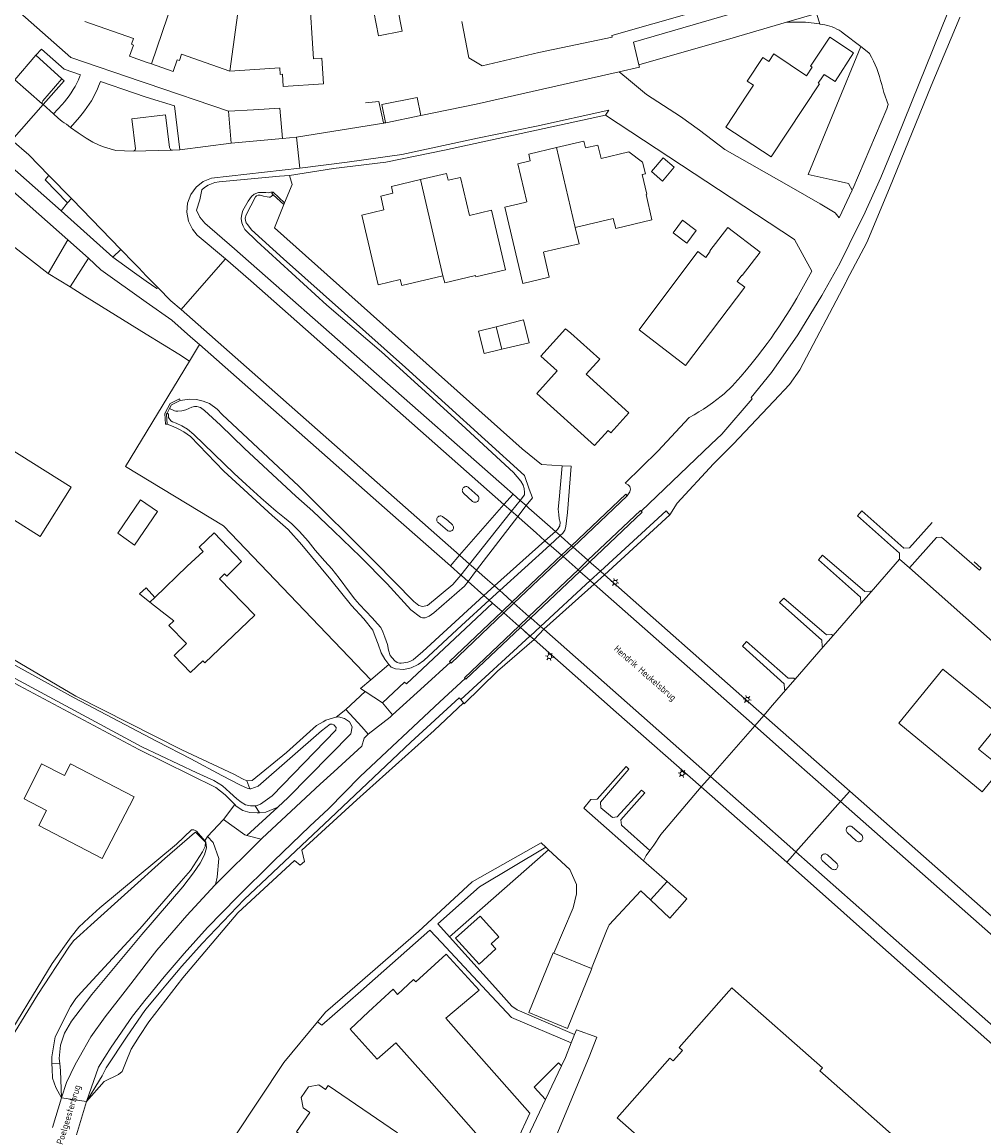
# Model space of a CAD drawing. Header units: metres. Extents: x 89888 to 94270, y 464165 to 468904.
# Tile 181 of 256: x 93482 to 93624, y 466230 to 466393. Entities that reach past the tile are written whole.
import ezdxf
from ezdxf.enums import TextEntityAlignment as Align

# ---------------------------------------------------------------- set-up
doc = ezdxf.new("R2010")
doc.units = ezdxf.units.M
doc.layers.get('0').update_dxf_attribs({"linetype": 'CONTINUOUS'})
for name, color, linetype, lineweight in [('B_BEBOUWINGSGRENS_0', 251, 'CONTINUOUS', 13), ('B_LUIFEL_1', 251, 'CONTINUOUS', 13), ('B_TUSSENMUUR_0', 251, 'CONTINUOUS', 13), ('G_GRENS_ALGEMEEN_0', 251, 'CONTINUOUS', 13), ('K_KUNSTWERKGRENS_1', 251, 'CONTINUOUS', 13), ('K_STEIGER_1', 251, 'CONTINUOUS', 13), ('Q_LICHTMAST_1', 251, 'CONTINUOUS', 13), ('T_CULTUURGRENS_0', 251, 'CONTINUOUS', 13), ('T_HEK_0', 251, 'CONTINUOUS', 13), ('T_HEK_LIJN_0', 251, 'CONTINUOUS', 13), ('T_WALBESCHERMING_0', 251, 'CONTINUOUS', 13), ('V_WEGGRENS_0', 251, 'CONTINUOUS', 13), ('V_WEGGRENS_1', 251, 'CONTINUOUS', 13), ('W_WALBESCHERMING_LIJN_0', 251, 'CONTINUOUS', 13), ('W_WATERGRENS_0', 251, 'CONTINUOUS', 13), ('Z_KUNSTWERKNAAM_1', 251, 'CONTINUOUS', 13)]:
    doc.layers.add(name, color=color, linetype=linetype, lineweight=lineweight)
doc.styles.get("Standard").update_dxf_attribs({"font": 'isocp.shx'})

# ---------------------------------------------------------------- blocks, each defined once
blk = doc.blocks.new('OGT_BLOK3_ACAD_1_FMEBLOCK9')
at = {"layer": 'K_STEIGER_1'}
blk.add_line((5.72, -3.37), (4.7, -2.42), dxfattribs=at)
blk.add_lwpolyline([(-1.52, 3.37), (-1.52, 3.37), (-4.87, -0.36), (-5.72, -0.39)], dxfattribs=at)
blk = doc.blocks.new('Q_LICHTMAST')
for points in [[(-0.26, 0.15), (-0.52, 0.3)], [(0, 0.3), (0, 0.6)], [(0.26, 0.15), (0.52, 0.3)], [(-0.26, -0.15), (-0.52, -0.3)], [(0, -0.3), (0, -0.6)], [(0.26, -0.15), (0.52, -0.3)]]:
    blk.add_lwpolyline(points)
blk.add_circle((0, 0), 0.3)

msp = doc.modelspace()

# ---------------------------------------------------------------- linework, layer by layer
at = {"layer": 'B_BEBOUWINGSGRENS_0'}
for p, q in [((93540.66, 466379.66), (93535.46, 466378.59)), ((93535.46, 466378.59), (93535.45, 466378.64)), ((93551.83, 466348.39), (93552.64, 466345.05)), ((93552.64, 466345.05), (93556.71, 466346.02)), ((93500.53, 466307.59), (93501.25, 466308.28)), ((93560.36, 466255.63), (93565.93, 466253.37))]:
    msp.add_line(p, q, dxfattribs=at)
for points in [[(93537.2, 466413.02), (93555.97, 466416.66), (93559.9, 466415.77), (93560.01, 466415.23), (93560.34, 466413.46), (93560.59, 466413.5), (93560.71, 466412.86), (93571.58, 466414.93), (93573.22, 466406.27), (93562.62, 466404.3), (93562.68, 466404.01), (93540.79, 466399.76), (93541.43, 466396.51), (93537.2, 466395.68), (93537.9, 466392.13), (93534.41, 466391.45), (93531.27, 466407.51), (93536.87, 466412.71)], [(93512.39, 466386.25), (93519.76, 466386.73), (93519.82, 466385.76), (93520.16, 466385.78), (93520.27, 466383.98), (93526.22, 466384.37), (93525.98, 466388.14), (93524.77, 466388.07), (93524.12, 466398.1), (93520.66, 466397.88), (93513.89, 466397.44)], [(93490.89, 466393.59), (93498.09, 466391.09), (93497.78, 466390.21), (93498.1, 466390.1), (93497.53, 466388.44), (93500, 466387.58), (93500.76, 466387.32)], [(93601.22, 466391.26), (93598.37, 466386.99), (93598.64, 466386.81), (93597.81, 466385.56), (93592.96, 466388.78), (93592.21, 466387.67), (93591.31, 466388.25), (93589.02, 466384.73), (93589.92, 466384.14), (93589.04, 466382.8), (93585.82, 466377.92), (93592.54, 466373.52), (93599.71, 466384.37), (93599.53, 466384.44), (93600.18, 466385.41), (93600.4, 466385.75), (93602.02, 466384.68), (93604.77, 466388.94), (93601.22, 466391.26)], [(93500.76, 466387.32), (93503.98, 466386.2), (93504.58, 466387.92), (93504.89, 466387.81), (93505.21, 466388.74), (93512.39, 466386.25)], [(93535.45, 466378.64), (93534.9, 466381.28), (93540.1, 466382.35), (93540.66, 466379.66)], [(93563.52, 466363.1), (93569.17, 466364.43), (93569.52, 466362.94), (93574.9, 466364.23), (93574.06, 466367.97), (93574.13, 466368.02), (93573.45, 466370.91), (93573.92, 466371.04), (93573.51, 466372.74), (93571.49, 466374.26), (93567.35, 466373.29), (93566.87, 466375.29), (93565.04, 466374.87), (93564.81, 466375.88), (93560.74, 466374.92)], [(93560.74, 466374.92), (93556.64, 466373.96), (93556.87, 466372.95), (93555.05, 466372.52), (93556.37, 466366.88), (93556.06, 466366.8), (93553.1, 466366.08), (93555.77, 466354.8)], [(93548.77, 466355.96), (93548.82, 466355.76), (93553.22, 466356.79), (93551.15, 466365.63), (93547.85, 466364.88), (93546.52, 466370.49), (93544.71, 466370.07), (93544.46, 466371.09), (93540.6, 466370.18)], [(93540.6, 466370.18), (93536.3, 466369.17), (93536.52, 466368.17), (93534.73, 466367.72), (93535.18, 466365.71), (93531.9, 466364.92), (93534.33, 466354.59), (93537.61, 466355.37), (93537.83, 466354.5), (93543.94, 466355.93)], [(93555.77, 466354.8), (93559.68, 466355.74), (93558.81, 466359.44), (93558.91, 466359.47), (93564.09, 466360.67), (93563.52, 466363.1)], [(93572.98, 466347.92), (93579.87, 466342.66), (93588.67, 466354.23), (93587.52, 466355.09), (93588.22, 466356.01), (93588.28, 466355.96), (93590.93, 466359.43), (93586.12, 466363.1), (93583.47, 466359.61), (93583.54, 466359.57), (93582.85, 466358.65)], [(93582.85, 466358.65), (93581.71, 466359.5), (93572.98, 466347.92)], [(93543.94, 466355.93), (93544.21, 466354.88), (93548.77, 466355.96)], [(93556.71, 466346.02), (93555.89, 466349.41), (93551.83, 466348.39)], [(93557.82, 466338.49), (93566.38, 466330.8), (93568.39, 466333.02), (93568.78, 466332.68), (93571.45, 466335.64), (93565.14, 466341.34), (93567.15, 466343.56), (93562.87, 466347.41), (93562.07, 466348.09), (93558.43, 466344.02), (93560.84, 466341.83), (93557.82, 466338.49)], [(93488.85, 466324.64), (93477.27, 466331.87), (93475.56, 466329.13), (93471.38, 466331.74), (93467.51, 466325.54), (93471.8, 466322.86)], [(93471.8, 466322.86), (93472.82, 466324.49), (93476.62, 466322.12), (93475.55, 466320.39), (93479.29, 466318.05), (93480.37, 466319.79), (93484.29, 466317.34), (93488.85, 466324.64)], [(93501.65, 466321.03), (93499.13, 466322.75), (93495.76, 466317.83), (93498.23, 466316.04), (93501.65, 466321.03)], [(93500.53, 466307.59), (93502.35, 466306.15), (93504.06, 466304.85), (93503.34, 466304.14), (93505.94, 466301.48), (93504.13, 466299.71), (93506.55, 466297.19), (93508.37, 466298.92), (93508.67, 466298.61), (93516.05, 466305.68), (93510.85, 466311.06), (93511.6, 466311.79), (93511.91, 466311.46), (93514.12, 466313.61), (93510.03, 466317.88), (93507.81, 466315.76), (93508.4, 466315.11), (93506.06, 466312.91), (93501.25, 466308.28)], [(93611.44, 466289.66), (93623.82, 466279.53), (93626.7, 466283.04), (93623.26, 466285.85), (93626.95, 466290.36), (93618, 466297.68), (93611.44, 466289.66)], [(93488.77, 466283.67), (93487.88, 466281.93), (93484.49, 466283.65), (93481.91, 466278.48), (93485.21, 466276.73), (93484.07, 466274.51)], [(93484.07, 466274.51), (93493.48, 466269.65), (93498.21, 466278.79), (93488.77, 466283.67)], [(93549.43, 466261.12), (93545.81, 466257.86), (93549.28, 466254.01)], [(93549.28, 466254.01), (93551.78, 466256.26), (93551.1, 466257.02), (93552.21, 466258.03), (93549.43, 466261.12)], [(93530.17, 466244.36), (93534.19, 466239.9), (93536.97, 466242.35), (93542.28, 466236.35), (93553.17, 466224.02), (93556.8, 466231.91), (93544.37, 466245.98), (93549.32, 466250.12), (93544.43, 466255.46), (93539.93, 466251.36), (93539.59, 466251.73), (93537.19, 466249.51), (93536.54, 466250.27), (93532.92, 466246.91), (93530.17, 466244.36)], [(93565.93, 466253.37), (93566.01, 466253.34), (93562.36, 466244.45), (93556.64, 466246.84), (93560.24, 466255.68), (93560.36, 466255.63)], [(93587.27, 466250), (93586.73, 466250.48), (93586.3, 466250), (93578.91, 466241.64), (93579.4, 466241.21), (93578.03, 466239.67), (93577.55, 466240.09), (93569.74, 466231.25), (93583.12, 466219.42), (93583.52, 466219.87), (93625.41, 466182.86), (93624.07, 466181.35), (93638.82, 466168.35)], [(93638.82, 466168.35), (93641.83, 466170.96), (93644.53, 466173.67), (93646.85, 466176.61), (93648.75, 466179.95), (93650.23, 466183.43), (93651.3, 466187.17), (93651.78, 466190.99), (93651.82, 466194.91), (93643, 466202.7), (93641.66, 466201.19), (93599.77, 466238.2), (93600.15, 466238.62), (93587.27, 466250)], [(93526.41, 466219.93), (93529.39, 466224.28), (93532.48, 466222.16), (93537.19, 466229.03), (93526.95, 466236.04), (93526.53, 466235.42), (93525.54, 466236.1), (93524.01, 466235.81), (93522.94, 466234.24), (93523.23, 466232.71), (93524.21, 466232.03), (93522.25, 466229.16), (93524.93, 466227.33), (93521.96, 466222.98)]]:
    msp.add_lwpolyline(points, dxfattribs=at)
at = {"layer": 'B_LUIFEL_1'}
msp.add_line((93551.83, 466348.39), (93549.21, 466347.75), dxfattribs=at)
for points in [[(93576.54, 466373.4), (93574.82, 466371.35), (93576.47, 466369.96), (93578.2, 466372), (93576.54, 466373.4)], [(93579.43, 466364.16), (93578.04, 466362.3), (93580.06, 466360.78), (93581.46, 466362.64), (93579.43, 466364.16)], [(93549.21, 466347.75), (93550.02, 466344.41), (93552.64, 466345.05)]]:
    msp.add_lwpolyline(points, dxfattribs=at)
at = {"layer": 'B_TUSSENMUUR_0'}
for p, q in [((93512.39, 466386.25), (93513.89, 466397.44)), ((93563.52, 466363.1), (93560.74, 466374.92)), ((93540.6, 466370.18), (93543.94, 466355.93))]:
    msp.add_line(p, q, dxfattribs=at)
msp.add_lwpolyline([(93505.23, 466400.39), (93503.93, 466396.6), (93500.76, 466387.32)], dxfattribs=at)
at = {"layer": 'G_GRENS_ALGEMEEN_0'}
for p, q in [((93518.77, 466368.29), (93520.48, 466366.73)), ((93561.29, 466317.45), (93559.77, 466316.06)), ((93559.77, 466316.06), (93552.35, 466309.3)), ((93561.48, 466314.55), (93562.97, 466315.96)), ((93562.97, 466315.96), (93563.21, 466315.75)), ((93554.21, 466307.66), (93561.48, 466314.55)), ((93565.42, 466313.8), (93565.48, 466313.74)), ((93565.48, 466313.74), (93565.68, 466313.57)), ((93552.35, 466309.3), (93550.8, 466307.89)), ((93552.7, 466306.22), (93554.21, 466307.66)), ((93552.7, 466306.22), (93552.95, 466306)), ((93555.17, 466304.04), (93555.27, 466303.95)), ((93555.27, 466303.95), (93555.41, 466303.83)), ((93507.42, 466273.66), (93508.66, 466272.23))]:
    msp.add_line(p, q, dxfattribs=at)
for points in [[(93599.76, 466393.23), (93597.64, 466393.47), (93594.81, 466393.47)], [(93518.77, 466368.29), (93518.6, 466368.11), (93518.78, 466367.94)], [(93503.09, 466333.96), (93502.84, 466333.94), (93502.75, 466335.52), (93503.54, 466337.03), (93504.91, 466337.7), (93505.02, 466337.47)], [(93503.43, 466336.28), (93503.72, 466336.84), (93505.02, 466337.47)], [(93503.09, 466333.96), (93503, 466335.46), (93503.07, 466335.6)], [(93562.91, 466327.72), (93562.4, 466320.87), (93562.26, 466319.65), (93562.12, 466318.81), (93561.98, 466318.24), (93561.68, 466317.8), (93561.29, 466317.45)], [(93562.97, 466315.96), (93571.01, 466323.58), (93571.2, 466323.36)], [(93456.5, 466311.69), (93456.62, 466311.52), (93459.16, 466310.22), (93475.68, 466301.83), (93489.56, 466293.7), (93505.25, 466285.72), (93512.98, 466282.12), (93514.24, 466281.44), (93514.9, 466281.13)], [(93513.1, 466277.65), (93512.63, 466278.13), (93511.68, 466279.06), (93510.29, 466280.17), (93498.88, 466285.79), (93481.14, 466295.24), (93465.99, 466303.56), (93452.79, 466310.06)], [(93501.25, 466308.28), (93500, 466309.7), (93498.99, 466308.81), (93500.53, 466307.59)], [(93550.8, 466307.89), (93546.7, 466304.16), (93541.09, 466298.96), (93540.26, 466298.35), (93539.22, 466297.85), (93538.15, 466297.61), (93536.89, 466297.71), (93536.29, 466297.99), (93535.93, 466298.35)], [(93533.26, 466296.09), (93531.74, 466294.82), (93532.41, 466294.37)], [(93514.9, 466281.13), (93515.66, 466281.2), (93520.76, 466285.31), (93525.21, 466289.33), (93526.17, 466289.88), (93526.58, 466290.11), (93527.7, 466290.49), (93528.14, 466290.56)], [(93504.47, 466271.75), (93506.67, 466273.87), (93507.05, 466273.86), (93507.42, 466273.66)], [(93476.51, 466239.15), (93477.22, 466239.7), (93477.97, 466240.87), (93486.04, 466254.1), (93488.89, 466258.04), (93489.98, 466259.48), (93491.46, 466260.83), (93493.11, 466262.33), (93504.47, 466271.75)], [(93562.94, 466242.33), (93554.09, 466246.1), (93550.45, 466250), (93543.7, 466257.21), (93542.01, 466259.01), (93531.75, 466250), (93526, 466244.95), (93525.35, 466245.43)], [(93563.44, 466243.58), (93554.92, 466247.23), (93554.16, 466247.79), (93552.17, 466250), (93544.9, 466258.03)]]:
    msp.add_lwpolyline(points, dxfattribs=at)
at = {"layer": 'K_KUNSTWERKGRENS_1'}
for p, q in [((93552.97, 466322.06), (93554.32, 466323.61)), ((93555.38, 466322.67), (93554.32, 466323.61)), ((93546.4, 466314.55), (93552.97, 466322.06)), ((93556.27, 466321.89), (93555.38, 466322.67)), ((93556.68, 466321.53), (93556.27, 466321.89)), ((93560.59, 466318.07), (93556.68, 466321.53)), ((93561.29, 466317.45), (93560.59, 466318.07)), ((93563.21, 466315.75), (93562.97, 466315.96)), ((93565.35, 466313.86), (93563.21, 466315.75)), ((93545.03, 466312.99), (93546.4, 466314.55)), ((93565.42, 466313.8), (93565.35, 466313.86)), ((93565.48, 466313.74), (93565.42, 466313.8)), ((93565.68, 466313.57), (93565.48, 466313.74)), ((93565.96, 466313.32), (93565.68, 466313.57)), ((93545.03, 466312.99), (93546.59, 466311.61)), ((93567.26, 466312.17), (93565.96, 466313.32)), ((93567.86, 466311.64), (93567.26, 466312.17)), ((93546.59, 466311.61), (93546.67, 466311.54)), ((93546.67, 466311.54), (93547.66, 466310.67)), ((93547.66, 466310.67), (93550.01, 466308.59)), ((93550.01, 466308.59), (93550.8, 466307.89)), ((93550.8, 466307.89), (93551.29, 466307.46)), ((93552.7, 466306.22), (93551.29, 466307.46)), ((93552.7, 466306.22), (93552.95, 466306)), ((93552.95, 466306), (93555.17, 466304.04)), ((93555.17, 466304.04), (93555.27, 466303.95)), ((93555.27, 466303.95), (93555.41, 466303.83)), ((93555.41, 466303.83), (93555.87, 466303.43)), ((93555.87, 466303.43), (93556.83, 466302.58)), ((93556.83, 466302.58), (93557.43, 466302.05)), ((93604.21, 466279.63), (93591.46, 466290.79)), ((93582.18, 466280.24), (93594.88, 466269.08)), ((93604.21, 466279.63), (93602.84, 466278.08)), ((93596.23, 466270.61), (93602.84, 466278.08)), ((93487.44, 466234.17), (93486.11, 466229.8)), ((93487.44, 466234.17), (93491.14, 466233.66)), ((93489.68, 466228.71), (93491.14, 466233.66))]:
    msp.add_line(p, q, dxfattribs=at)
for points in [[(93562.97, 466315.96), (93561.44, 466317.32), (93561.29, 466317.45)], [(93591.46, 466290.79), (93590.33, 466291.78), (93567.86, 466311.64)], [(93557.43, 466302.05), (93569.6, 466291.32), (93582.18, 466280.24)], [(93594.88, 466269.08), (93595.7, 466270.02), (93596.23, 466270.61)]]:
    msp.add_lwpolyline(points, dxfattribs=at)
at = {"layer": 'K_STEIGER_1'}
for points in [[(93612.2, 466315.61), (93612.2, 466315.61), (93605.98, 466321.12), (93605.32, 466320.38), (93611.55, 466314.85), (93611.55, 466313.96)], [(93613.02, 466312.67), (93617.02, 466317.15), (93617.8, 466317.22), (93623.39, 466312.34), (93623.64, 466312.63)], [(93607.36, 466309.14), (93607.25, 466309.21), (93606.44, 466309.16), (93600.16, 466314.55), (93599.55, 466313.87), (93605.77, 466308.35), (93605.82, 466307.54), (93605.9, 466307.46)], [(93601.74, 466302.66), (93601.5, 466302.8), (93600.76, 466302.75), (93594.42, 466308.21), (93593.81, 466307.53), (93600.06, 466301.95), (93600.12, 466301.08), (93600.26, 466300.96)], [(93596.12, 466296.18), (93595.92, 466296.34), (93595.09, 466296.33), (93588.92, 466301.75), (93588.33, 466301.06), (93594.48, 466295.48), (93594.51, 466294.7), (93594.69, 466294.54)], [(93574.57, 466270.81), (93570.38, 466274.56), (93570.28, 466275.34), (93573.85, 466279.37), (93573.35, 466279.77), (93569.73, 466275.79), (93569.03, 466275.72), (93567.32, 466277.16), (93567.28, 466277.98), (93571.45, 466282.87), (93571.06, 466283.27), (93566.78, 466278.44), (93565.82, 466278.35), (93564.79, 466277.08)]]:
    msp.add_lwpolyline(points, dxfattribs=at)
at = {"layer": 'T_CULTUURGRENS_0'}
for p, q in [((93487.5, 466385.09), (93483.65, 466388.58)), ((93486.23, 466379.92), (93484.72, 466381.27)), ((93507.89, 466345.73), (93506.4, 466343.28)), ((93554.1, 466321.06), (93555.38, 466322.67)), ((93555.38, 466322.67), (93555.38, 466322.67)), ((93547.88, 466313.24), (93554.1, 466321.06)), ((93545.03, 466312.99), (93546.59, 466311.61)), ((93546.59, 466311.61), (93547.88, 466313.24)), ((93546.59, 466311.61), (93546.59, 466311.61)), ((93514.9, 466281.13), (93515.31, 466279.96)), ((93516.12, 466277.46), (93516.78, 466276.41)), ((93544.9, 466258.03), (93559.59, 466270.92)), ((93487.2, 466239.28), (93486.02, 466239.25))]:
    msp.add_line(p, q, dxfattribs=at)
for points in [[(93483.65, 466388.58), (93484.45, 466389.51), (93487.82, 466386.55), (93490.27, 466385.7), (93490.16, 466385.47), (93489.95, 466384.96), (93489.71, 466384.46), (93489.45, 466383.97), (93489.18, 466383.49), (93488.88, 466383.03), (93488.57, 466382.57), (93488.23, 466382.13), (93487.88, 466381.71), (93487.51, 466381.29), (93486.23, 466379.92)], [(93484.72, 466381.27), (93487.82, 466384.78), (93487.5, 466385.09)], [(93526.74, 466351.59), (93516.37, 466361.04), (93514.57, 466362.79), (93514.34, 466363.27), (93514.14, 466363.76), (93514.04, 466364.39), (93514.14, 466365.05), (93514.3, 466365.59), (93515.08, 466366.98), (93515.58, 466367.69), (93515.95, 466368.02), (93516.62, 466368.24), (93517.1, 466368.25), (93517.68, 466368.24), (93518.16, 466368.23), (93518.45, 466368.29), (93518.77, 466368.29)], [(93555.38, 466322.67), (93556.01, 466323.48), (93556.04, 466323.83), (93555.96, 466324.42), (93555.8, 466324.94), (93555.46, 466325.51), (93554.38, 466326.81), (93546.75, 466333.86), (93534.81, 466344.66), (93526.74, 466351.59)], [(93505.02, 466337.47), (93506.38, 466337.64), (93507.43, 466337.6), (93508.41, 466337.38), (93509.35, 466337), (93510.48, 466336.2), (93511.22, 466335.41), (93522.6, 466324.76), (93533.9, 466313.5), (93539.64, 466307.71), (93540.38, 466307.08), (93540.9, 466306.96), (93541.65, 466307.08), (93545.38, 466310.19), (93546.59, 466311.61)], [(93535.93, 466298.35), (93535.32, 466299.16), (93534.8, 466300.1), (93534.32, 466301.4), (93533.92, 466302.53), (93533.54, 466303.45), (93532.21, 466305.14), (93530.37, 466307.08), (93527.32, 466310.88), (93523.02, 466316.08), (93521.03, 466318.36), (93518.62, 466320.41), (93511.5, 466326.99), (93506.52, 466332.11), (93505.56, 466332.81), (93504.73, 466333.28), (93503.99, 466333.6), (93503.09, 466333.96)]]:
    msp.add_lwpolyline(points, dxfattribs=at)
at = {"layer": 'T_HEK_0'}
for points in [[(93570.06, 466386.13), (93573.06, 466386.81), (93572.95, 466387.15)], [(93540.66, 466379.66), (93548.88, 466381.35), (93570.06, 466386.13)]]:
    msp.add_lwpolyline(points, dxfattribs=at)
at = {"layer": 'T_HEK_LIJN_0'}
for p, q in [((93480.1, 466360.44), (93485.45, 466356.28)), ((93485.45, 466356.28), (93488.7, 466354.27)), ((93509.04, 466272.89), (93511.44, 466275.43))]:
    msp.add_line(p, q, dxfattribs=at)
for points in [[(93605.81, 466389.86), (93598.01, 466370.95), (93602.46, 466369.95), (93604.01, 466369.6), (93604.55, 466368.61)], [(93532.47, 466381.53), (93534.43, 466381.73), (93535.12, 466378.58), (93535.45, 466378.64)], [(93488.7, 466354.27), (93490.91, 466352.9), (93500, 466347.28), (93504.82, 466344.3)]]:
    msp.add_lwpolyline(points, dxfattribs=at)
at = {"layer": 'T_WALBESCHERMING_0'}
for p, q in [((93521.58, 466369.45), (93520.48, 466366.73)), ((93520.38, 466366.48), (93518.98, 466363.04)), ((93520.48, 466366.73), (93520.38, 466366.48)), ((93561.59, 466327.8), (93562.91, 466327.72))]:
    msp.add_line(p, q, dxfattribs=at)
msp.add_lwpolyline([(93518.98, 466363.04), (93555.69, 466330.3), (93558.51, 466328), (93561.59, 466327.8)], dxfattribs=at)
at = {"layer": 'V_WEGGRENS_0'}
for p, q in [((93451.93, 466393.4), (93488.35, 466361.27)), ((93480.53, 466384.96), (93483.65, 466388.58)), ((93480.53, 466384.96), (93484.58, 466381.39)), ((93484.72, 466381.27), (93480.08, 466376.02)), ((93484.72, 466381.27), (93484.58, 466381.39)), ((93504.16, 466381.11), (93504.94, 466374.6)), ((93512.18, 466380.32), (93512.57, 466375.55)), ((93535.46, 466378.59), (93522.23, 466376.45)), ((93522.23, 466376.45), (93520.18, 466376.27)), ((93522.74, 466371.87), (93522.23, 466376.45)), ((93503.74, 466374.54), (93498.06, 466374.36)), ((93504.94, 466374.6), (93512.57, 466375.55)), ((93485.56, 466370.78), (93488.9, 466367.35)), ((93521.2, 466370.78), (93521.58, 466369.45)), ((93604.55, 466368.61), (93602.62, 466364.51)), ((93488.33, 466366.71), (93487.41, 466365.55)), ((93488.9, 466367.35), (93488.33, 466366.71)), ((93489.01, 466367.25), (93488.9, 466367.35)), ((93496.22, 466359.83), (93489.01, 466367.25)), ((93487.41, 466365.55), (93495.02, 466358.67)), ((93605.5, 466363.38), (93602.7, 466357.75)), ((93488.35, 466361.27), (93485.45, 466356.28)), ((93491.42, 466358.54), (93488.35, 466361.27)), ((93495.02, 466358.67), (93496.22, 466359.83)), ((93496.22, 466359.83), (93498.15, 466357.84)), ((93488.7, 466354.27), (93491.42, 466358.54)), ((93546.4, 466314.55), (93505.16, 466350.93)), ((93496.92, 466327.67), (93506.4, 466343.28)), ((93506.4, 466343.28), (93504.82, 466344.3)), ((93580.42, 466334.94), (93575.77, 466329.98)), ((93583.68, 466330.98), (93573.32, 466321.06)), ((93571.2, 466323.36), (93563.21, 466315.75)), ((93571.62, 466323.94), (93571.2, 466323.36)), ((93565.42, 466313.8), (93573.2, 466321.19)), ((93573.2, 466321.19), (93573.32, 466321.06)), ((93563.21, 466315.75), (93561.72, 466314.34)), ((93563.21, 466315.75), (93563.21, 466315.75)), ((93561.72, 466314.34), (93554.46, 466307.44)), ((93563.94, 466312.38), (93565.42, 466313.8)), ((93565.68, 466313.57), (93564.2, 466312.16)), ((93565.42, 466313.8), (93565.42, 466313.8)), ((93565.68, 466313.57), (93565.68, 466313.57)), ((93565.96, 466313.32), (93565.68, 466313.57)), ((93556.68, 466305.48), (93563.94, 466312.38)), ((93564.2, 466312.16), (93556.93, 466305.27)), ((93565.75, 466310.78), (93567.26, 466312.17)), ((93567.26, 466312.17), (93565.96, 466313.32)), ((93558.37, 466304), (93565.75, 466310.78)), ((93554.46, 466307.44), (93552.95, 466306)), ((93552.95, 466306), (93552.95, 466306)), ((93555.17, 466304.04), (93556.68, 466305.48)), ((93555.17, 466304.04), (93555.17, 466304.04)), ((93556.93, 466305.27), (93555.41, 466303.83)), ((93555.41, 466303.83), (93555.87, 466303.43)), ((93555.41, 466303.83), (93555.41, 466303.83)), ((93556.83, 466302.58), (93558.37, 466304)), ((93555.87, 466303.43), (93556.82, 466302.58)), ((93556.82, 466302.58), (93556.83, 466302.58)), ((93535.93, 466298.35), (93533.26, 466296.09)), ((93541.15, 466295.16), (93545.03, 466298.69)), ((93547.23, 466296.31), (93543.49, 466292.82)), ((93532.41, 466294.37), (93529.56, 466291.7)), ((93534.98, 466292.68), (93532.41, 466294.37)), ((93536.46, 466290.89), (93541.15, 466295.16)), ((93534.98, 466292.68), (93536.46, 466290.89)), ((93529.56, 466291.7), (93528.14, 466290.56)), ((93513.1, 466277.65), (93511.44, 466275.43)), ((93519.48, 466277.25), (93514.91, 466273.04)), ((93509.04, 466272.89), (93508.66, 466272.23)), ((93514.91, 466273.04), (93517.03, 466272.52)), ((93510.25, 466265.78), (93517.03, 466272.52)), ((93563.44, 466243.58), (93562.94, 466242.33)), ((93487.2, 466239.28), (93487.31, 466238.17)), ((93559.15, 466233.95), (93561.49, 466238.91)), ((93487.31, 466238.17), (93487.44, 466234.17))]:
    msp.add_line(p, q, dxfattribs=at)
for points in [[(93512.18, 466380.32), (93500, 466384.44), (93499.25, 466384.7), (93488.82, 466388.23), (93467.76, 466406.79), (93442.66, 466428.89)], [(93613.79, 466399.14), (93613.52, 466399.2), (93605.51, 466400.88), (93605.63, 466400.31), (93572.17, 466390.54), (93572.95, 466387.15)], [(93487.41, 466365.55), (93453.57, 466395.39), (93455.51, 466397.69)], [(93619.96, 466397.91), (93618.71, 466394.93), (93611.15, 466376.21), (93608.78, 466370.47), (93606.22, 466364.82), (93605.5, 466363.38)], [(93594.81, 466393.47), (93599.28, 466394.77), (93599.76, 466393.23)], [(93572.95, 466387.15), (93586.93, 466391.16), (93594.81, 466393.47)], [(93599.76, 466393.23), (93599.77, 466393.19), (93600.15, 466393.15), (93600.51, 466393.09), (93600.88, 466393.01), (93601.24, 466392.9), (93601.59, 466392.78), (93601.94, 466392.63), (93602.27, 466392.47), (93602.6, 466392.28), (93602.92, 466392.08), (93603.22, 466391.86), (93605.81, 466389.86)], [(93605.81, 466389.86), (93607.02, 466388.92), (93607.14, 466388.83), (93607.42, 466388.28), (93607.69, 466387.73), (93607.94, 466387.16), (93608.18, 466386.6), (93608.39, 466386.02), (93608.59, 466385.44), (93608.77, 466384.85), (93608.94, 466384.26), (93609.09, 466383.66), (93609.22, 466383.06)], [(93602.62, 466364.51), (93602.02, 466365.23), (93599.79, 466366.59), (93595.19, 466369.24), (93585.68, 466374.61), (93581.93, 466377.47), (93579.12, 466379.5), (93574.11, 466382.78), (93571.11, 466385.23), (93570.06, 466386.13)], [(93484.58, 466381.39), (93484.59, 466381.66), (93484.65, 466381.83), (93487.5, 466385.09)], [(93488.78, 466377.9), (93490.09, 466379.44), (93490.48, 466379.89), (93490.85, 466380.36), (93491.21, 466380.85), (93491.55, 466381.34), (93491.86, 466381.85), (93492.16, 466382.37), (93492.44, 466382.91), (93492.7, 466383.45), (93492.94, 466384), (93493.22, 466384.7), (93498.11, 466383.03), (93500, 466382.4), (93504.16, 466381.11)], [(93609.22, 466383.06), (93609.88, 466381.28), (93609.68, 466380.64), (93604.64, 466368.8), (93604.55, 466368.61)], [(93520.18, 466376.27), (93519.78, 466380.76), (93515.87, 466380.5), (93512.18, 466380.32)], [(93488.78, 466377.9), (93488.16, 466378.38), (93487.84, 466378.58), (93487.53, 466378.79), (93487.24, 466379.02), (93486.95, 466379.27), (93486.23, 466379.92)], [(93503.74, 466374.54), (93503.65, 466374.58), (93503.57, 466374.65), (93503.51, 466374.73), (93503.46, 466374.82), (93503.44, 466374.92), (93502.85, 466379.74), (93497.85, 466379.16), (93498.39, 466374.74), (93498.35, 466374.59), (93498.25, 466374.47), (93498.06, 466374.36)], [(93521.2, 466370.78), (93527.74, 466371.8), (93535.46, 466372.77), (93544.18, 466374.51), (93567.99, 466379.72)], [(93567.99, 466379.72), (93568.5, 466380.44), (93557.78, 466378.1), (93549.04, 466376.32), (93537.84, 466373.88), (93529.74, 466372.74), (93522.74, 466371.87)], [(93567.99, 466379.72), (93567.99, 466379.72), (93596.03, 466361.3), (93598.6, 466356.63)], [(93498.06, 466374.36), (93495.46, 466374.5), (93493.82, 466374.96), (93493.01, 466375.27), (93492.09, 466375.72), (93491.07, 466376.31), (93489.88, 466377.1), (93488.78, 466377.9)], [(93480.08, 466376.02), (93482.58, 466373.83), (93485.56, 466370.78)], [(93512.57, 466375.55), (93516.89, 466375.98), (93520.18, 466376.27)], [(93504.94, 466374.6), (93503.88, 466374.51), (93503.85, 466374.51), (93503.83, 466374.52), (93503.8, 466374.52), (93503.77, 466374.53), (93503.74, 466374.54)], [(93485.56, 466370.78), (93485.01, 466370.12), (93488.33, 466366.71)], [(93522.74, 466371.87), (93509.67, 466370.39), (93508.43, 466369.87), (93507.37, 466369.04), (93506.58, 466367.95), (93506.11, 466366.69), (93506, 466365.34), (93506.25, 466364.02), (93506.85, 466362.82), (93507.54, 466361.95), (93511.73, 466358.43)], [(93513.04, 466359.91), (93508.68, 466363.73), (93507.93, 466364.6), (93507.43, 466365.64), (93507.91, 466367.16), (93508.21, 466368.64), (93508.6, 466369.01), (93509.15, 466369.34), (93509.89, 466369.63), (93510.15, 466369.74), (93510.81, 466369.83), (93519.71, 466370.69), (93521.2, 466370.78)], [(93554.32, 466323.61), (93553.43, 466324.4), (93513.04, 466359.91)], [(93491.42, 466358.54), (93493.26, 466356.83), (93500, 466352.04), (93503.78, 466349.36)], [(93501.74, 466354.16), (93501.57, 466354.03), (93500, 466355.14), (93498.25, 466356.38), (93495.02, 466358.67)], [(93498.15, 466357.84), (93498.89, 466357.09), (93500, 466355.94), (93501.74, 466354.16)], [(93505.16, 466350.93), (93511.68, 466358.38), (93511.73, 466358.43)], [(93511.73, 466358.43), (93515.5, 466355.16), (93552.97, 466322.06)], [(93602.7, 466357.75), (93600.08, 466353.01), (93596.48, 466347.2), (93592.58, 466341.59), (93589.57, 466337.88), (93589.76, 466337.72), (93585.25, 466332.49), (93583.68, 466330.98)], [(93598.6, 466356.63), (93596.84, 466353.51), (93596.34, 466352.63), (93595.84, 466351.76), (93595.32, 466350.89), (93594.78, 466350.04), (93594.24, 466349.19), (93593.68, 466348.35), (93593.11, 466347.52), (93592.53, 466346.7), (93591.94, 466345.88), (93591.34, 466345.08), (93590.53, 466344.04), (93589.72, 466343.02), (93588.88, 466342.01), (93588.04, 466341.01), (93587.18, 466340.02), (93586.8, 466339.61), (93586.4, 466339.21), (93586, 466338.82), (93585.58, 466338.45), (93585.15, 466338.09), (93584.51, 466337.59), (93583.85, 466337.11), (93583.19, 466336.64), (93582.51, 466336.19), (93581.82, 466335.76), (93581.13, 466335.34), (93580.42, 466334.94)], [(93501.74, 466354.16), (93503.63, 466352.21), (93505.16, 466350.93)], [(93503.78, 466349.36), (93506.55, 466346.91), (93507.89, 466345.73)], [(93507.89, 466345.73), (93536.14, 466320.83), (93545.03, 466312.99)], [(93575.77, 466329.98), (93570.92, 466325.24), (93571.38, 466324.99), (93571.6, 466324.74), (93571.71, 466324.34), (93571.62, 466323.94)], [(93533.26, 466296.09), (93511.45, 466318.91), (93496.92, 466327.67)], [(93547.75, 466324.55), (93547.66, 466324.62), (93547.56, 466324.67), (93547.46, 466324.7), (93547.35, 466324.71), (93547.24, 466324.69), (93547.13, 466324.66), (93547.04, 466324.6), (93546.95, 466324.53), (93546.88, 466324.44), (93546.84, 466324.34), (93546.81, 466324.24), (93546.8, 466324.13), (93546.82, 466324.02), (93546.85, 466323.91), (93546.91, 466323.82), (93546.99, 466323.74), (93548.33, 466322.52), (93548.43, 466322.46), (93548.53, 466322.41), (93548.64, 466322.38), (93548.75, 466322.38), (93548.87, 466322.4), (93548.97, 466322.44), (93549.07, 466322.51), (93549.15, 466322.59), (93549.21, 466322.68), (93549.25, 466322.79), (93549.27, 466322.9), (93549.27, 466323.01), (93549.24, 466323.12), (93549.19, 466323.23), (93549.12, 466323.32), (93547.75, 466324.55)], [(93544.65, 466319.68), (93543.94, 466320.23), (93543.85, 466320.3), (93543.75, 466320.34), (93543.64, 466320.36), (93543.53, 466320.37), (93543.42, 466320.35), (93543.32, 466320.31), (93543.23, 466320.25), (93543.15, 466320.17), (93543.09, 466320.08), (93543.04, 466319.98), (93543.02, 466319.87), (93543.02, 466319.76), (93543.04, 466319.65), (93543.08, 466319.55), (93543.14, 466319.46), (93543.21, 466319.38), (93544.59, 466318.22), (93544.68, 466318.16), (93544.79, 466318.11), (93544.9, 466318.09), (93545.01, 466318.1), (93545.12, 466318.12), (93545.22, 466318.17), (93545.31, 466318.23), (93545.38, 466318.31), (93545.44, 466318.41), (93545.48, 466318.52), (93545.49, 466318.63), (93545.48, 466318.74), (93545.45, 466318.84), (93545.4, 466318.94), (93545.33, 466319.03), (93544.65, 466319.68)], [(93573.32, 466321.06), (93573.45, 466320.94), (93565.68, 466313.57)], [(93551.29, 466307.46), (93538.56, 466295.48), (93538.22, 466295.75), (93534.98, 466292.68)], [(93545.03, 466298.69), (93544.89, 466298.83), (93552.7, 466306.22)], [(93552.95, 466306), (93545.15, 466298.58), (93545.03, 466298.69)], [(93547.23, 466296.31), (93547.14, 466296.41), (93555.17, 466304.04)], [(93555.41, 466303.83), (93547.35, 466296.18), (93547.23, 466296.31)], [(93491.14, 466233.66), (93493.07, 466236.82), (93493.48, 466237.45), (93494.07, 466238.64), (93497.15, 466243.33), (93499.77, 466247.11), (93500, 466247.38), (93502.15, 466250), (93502.88, 466250.89), (93505.25, 466253.7), (93508.27, 466257.03), (93514.49, 466263.57), (93527.23, 466275.54), (93539.19, 466286.85), (93546.35, 466293.42), (93546.57, 466293.16)], [(93543.49, 466292.82), (93531.67, 466281.79), (93526.98, 466276.98), (93524.23, 466274.42), (93518.82, 466269.23)], [(93532.86, 466288.05), (93531.93, 466289.13), (93529.56, 466291.7)], [(93532.86, 466288.05), (93536.1, 466290.56), (93536.46, 466290.89)], [(93528.14, 466290.56), (93528.48, 466290.61), (93529.37, 466290.38), (93530.11, 466289.85), (93530.5, 466289.14), (93530.29, 466288.09), (93521.01, 466278.66), (93519.48, 466277.25)], [(93517.03, 466272.52), (93517.14, 466272.63), (93525.76, 466280.64), (93527.78, 466282.47), (93531.92, 466286.28), (93532.27, 466287.47), (93532.86, 466288.05)], [(93645.39, 466243.31), (93637.8, 466250), (93604.21, 466279.63)], [(93516.78, 466276.41), (93516.4, 466276.38), (93515.32, 466276.46), (93514.28, 466276.72), (93513.32, 466277.41), (93513.1, 466277.65)], [(93602.84, 466278.08), (93634.69, 466250), (93644.02, 466241.77)], [(93519.48, 466277.25), (93517.7, 466276.49), (93516.78, 466276.41)], [(93511.44, 466275.43), (93514.61, 466273.12), (93514.91, 466273.04)], [(93604.6, 466274.3), (93604.51, 466274.37), (93604.4, 466274.41), (93604.29, 466274.44), (93604.18, 466274.44), (93604.07, 466274.42), (93603.96, 466274.37), (93603.87, 466274.31), (93603.79, 466274.23), (93603.73, 466274.13), (93603.69, 466274.03), (93603.68, 466273.92), (93603.68, 466273.8), (93603.71, 466273.69), (93603.76, 466273.59), (93603.83, 466273.5), (93605.16, 466272.26), (93605.25, 466272.19), (93605.36, 466272.15), (93605.47, 466272.12), (93605.58, 466272.11), (93605.69, 466272.13), (93605.8, 466272.17), (93605.89, 466272.23), (93605.98, 466272.31), (93606.04, 466272.4), (93606.09, 466272.5), (93606.12, 466272.61), (93606.12, 466272.72), (93606.1, 466272.83), (93606.06, 466272.94), (93606.01, 466273.04), (93605.93, 466273.12), (93604.6, 466274.3)], [(93510.25, 466265.78), (93510.5, 466266.88), (93510.72, 466269.66), (93509.9, 466272.03), (93509.04, 466272.89)], [(93508.66, 466272.23), (93508.82, 466272.04), (93508.91, 466271.23), (93508.6, 466270.18), (93507.95, 466268.96), (93506.98, 466267.49), (93505.43, 466265.44), (93499.35, 466258.38), (93491.94, 466249.51), (93490.19, 466247.22), (93488.92, 466245.54), (93487.88, 466243.75), (93487.28, 466242.01), (93487.08, 466240.04), (93487.2, 466239.28)], [(93544.9, 466258.03), (93543.16, 466259.96), (93549.35, 466265.46), (93559.18, 466271.3)], [(93637.36, 466234.24), (93619.54, 466250), (93596.23, 466270.61)], [(93600.88, 466270.18), (93600.79, 466270.24), (93600.7, 466270.29), (93600.59, 466270.31), (93600.48, 466270.32), (93600.38, 466270.3), (93600.27, 466270.27), (93600.18, 466270.21), (93600.1, 466270.14), (93600.03, 466270.05), (93599.99, 466269.95), (93599.96, 466269.85), (93599.95, 466269.74), (93599.97, 466269.63), (93600.01, 466269.53), (93600.06, 466269.43), (93600.13, 466269.35), (93601.5, 466268.13), (93601.59, 466268.07), (93601.69, 466268.02), (93601.79, 466267.99), (93601.9, 466267.98), (93602.01, 466267.99), (93602.11, 466268.03), (93602.21, 466268.08), (93602.29, 466268.16), (93602.35, 466268.24), (93602.4, 466268.34), (93602.43, 466268.45), (93602.44, 466268.56), (93602.42, 466268.66), (93602.38, 466268.77), (93602.33, 466268.86), (93602.25, 466268.94), (93600.88, 466270.18)], [(93518.82, 466269.23), (93513.44, 466263.92), (93509.08, 466259.44), (93505.6, 466255.57), (93502.64, 466252.1), (93500.93, 466250), (93500.53, 466249.52), (93500, 466248.84), (93497.97, 466246.28), (93494.77, 466241.72), (93492.9, 466238.76), (93491.14, 466233.66)], [(93594.88, 466269.08), (93602.39, 466262.43), (93605.21, 466259.93), (93616.42, 466250), (93635.98, 466232.68)], [(93487.44, 466234.17), (93488.2, 466236.45), (93489.46, 466239.13), (93490.04, 466240.18), (93491.77, 466243.23), (93493.89, 466246.18), (93496.85, 466250), (93498.19, 466251.74), (93500, 466254.04), (93501.57, 466256.04), (93505.99, 466261.18), (93510.14, 466265.67), (93510.25, 466265.78)], [(93531.04, 466194.42), (93533.53, 466197.78), (93535.46, 466200.57), (93537.88, 466202.95), (93540.69, 466205.88), (93544.86, 466209.5), (93548.91, 466212.93), (93552.16, 466216.06), (93555.35, 466219.37), (93558.12, 466223.65), (93560.45, 466227.94), (93565.61, 466240.29), (93566.75, 466243.2), (93563.71, 466244.27), (93563.44, 466243.58)], [(93562.94, 466242.33), (93562.09, 466240.19), (93561.49, 466238.91)], [(93561.49, 466238.91), (93561.07, 466239.36), (93557.46, 466235.75), (93559.15, 466233.95)], [(93559.15, 466233.95), (93555.59, 466226.42), (93554.36, 466224.21)]]:
    msp.add_lwpolyline(points, dxfattribs=at)
at = {"layer": 'V_WEGGRENS_1'}
for p, q in [((93555.38, 466322.67), (93554.32, 466323.61)), ((93552.97, 466322.06), (93554.1, 466321.06)), ((93556.27, 466321.89), (93555.38, 466322.67)), ((93556.68, 466321.53), (93556.27, 466321.89)), ((93554.1, 466321.06), (93555.02, 466320.26)), ((93559.05, 466316.69), (93559.77, 466316.06)), ((93547.88, 466313.24), (93546.4, 466314.55)), ((93561.48, 466314.55), (93561.72, 466314.34)), ((93561.72, 466314.34), (93563.94, 466312.38)), ((93563.94, 466312.38), (93564.2, 466312.16)), ((93564.2, 466312.16), (93565.75, 466310.78)), ((93565.75, 466310.78), (93566.34, 466310.27)), ((93552.35, 466309.3), (93551.57, 466309.99)), ((93554.46, 466307.44), (93554.21, 466307.66)), ((93556.68, 466305.48), (93554.46, 466307.44)), ((93556.93, 466305.27), (93556.68, 466305.48)), ((93558.37, 466304), (93556.93, 466305.27)), ((93558.88, 466303.59), (93558.37, 466304)), ((93583.56, 466281.8), (93558.88, 466303.59))]:
    msp.add_line(p, q, dxfattribs=at)
for points in [[(93555.02, 466320.26), (93555.22, 466320.07), (93557.74, 466317.85), (93559.05, 466316.69)], [(93559.77, 466316.06), (93559.97, 466315.89), (93561.48, 466314.55)], [(93548.93, 466312.32), (93548.14, 466313.01), (93547.88, 466313.24)], [(93551.57, 466309.99), (93550.55, 466310.89), (93548.93, 466312.32)], [(93554.21, 466307.66), (93552.79, 466308.92), (93552.35, 466309.3)], [(93566.34, 466310.27), (93566.35, 466310.25), (93590.13, 466289.28)], [(93590.13, 466289.28), (93595.44, 466284.61), (93602.84, 466278.08)], [(93596.23, 466270.61), (93589.76, 466276.33), (93588.95, 466277.05), (93583.56, 466281.8)]]:
    msp.add_lwpolyline(points, dxfattribs=at)
at = {"layer": 'W_WALBESCHERMING_LIJN_0'}
for p, q in [((93611.55, 466313.96), (93607.36, 466309.14)), ((93613.02, 466312.67), (93611.55, 466313.96)), ((93567.26, 466312.17), (93567.26, 466312.17)), ((93607.36, 466309.14), (93605.9, 466307.46)), ((93605.9, 466307.46), (93601.74, 466302.66)), ((93546.57, 466293.16), (93556.82, 466302.58)), ((93601.74, 466302.66), (93600.26, 466300.96)), ((93600.26, 466300.96), (93596.12, 466296.18)), ((93596.12, 466296.18), (93594.69, 466294.54)), ((93546.57, 466293.16), (93546.99, 466292.68)), ((93591.46, 466290.79), (93590.13, 466289.28)), ((93590.13, 466289.28), (93583.56, 466281.8)), ((93583.56, 466281.8), (93582.18, 466280.24)), ((93573.62, 466269.3), (93564.79, 466277.08)), ((93559.18, 466271.3), (93558.47, 466271.96)), ((93559.59, 466270.92), (93559.18, 466271.3)), ((93573.62, 466269.3), (93577.13, 466266.22)), ((93577.13, 466266.22), (93580.06, 466263.66))]:
    msp.add_line(p, q, dxfattribs=at)
for points in [[(93606.1, 466402.13), (93568.96, 466391.49), (93569.02, 466391.28), (93558.16, 466389.01), (93549.75, 466387.03), (93547.75, 466388.22), (93546.72, 466393.57)], [(93567.26, 466312.17), (93577, 466321.12), (93577.3, 466320.8), (93577.56, 466320.54)], [(93635.97, 466292.35), (93625.35, 466301.78), (93613.02, 466312.67)], [(93557.43, 466302.05), (93552.01, 466297.36), (93547.09, 466292.56), (93546.99, 466292.68)], [(93594.69, 466294.54), (93592.77, 466292.33), (93591.46, 466290.79)], [(93582.18, 466280.24), (93576.21, 466273.21), (93575.17, 466271.62), (93574.57, 466270.81)], [(93558.47, 466271.96), (93548.24, 466266.19), (93540.3, 466258.85), (93530.12, 466250), (93526.56, 466246.9), (93525.35, 466245.43)], [(93560.36, 466255.63), (93563.21, 466262.34), (93563.73, 466264.42), (93563.72, 466265.77), (93562.72, 466267.99), (93559.59, 466270.92)], [(93574.57, 466270.81), (93574.03, 466270.07), (93573.62, 466269.3)], [(93574.67, 466263.51), (93573.23, 466264.87), (93568.57, 466259.82), (93568.16, 466258.94), (93565.93, 466253.37)], [(93580.06, 466263.66), (93577.54, 466260.81), (93574.67, 466263.51)], [(93525.35, 466245.43), (93520.39, 466239.41), (93512.95, 466228.29), (93510.76, 466224.91), (93508.15, 466215.4), (93508.06, 466215.07), (93503.77, 466198.84), (93501.16, 466188.92), (93500, 466185.08), (93497.71, 466177.45)]]:
    msp.add_lwpolyline(points, dxfattribs=at)
at = {"layer": 'W_WATERGRENS_0'}
for p, q in [((93520.38, 466366.48), (93518.78, 466367.94)), ((93503.43, 466336.28), (93503.07, 466335.6)), ((93561.14, 466322.82), (93561.59, 466327.8)), ((93557.22, 466323.03), (93556.27, 466321.89)), ((93556.27, 466321.89), (93556.27, 466321.89)), ((93555.02, 466320.26), (93548.93, 466312.32)), ((93577.56, 466320.54), (93567.86, 466311.64)), ((93559.05, 466316.69), (93560.59, 466318.07)), ((93551.57, 466309.99), (93559.05, 466316.69)), ((93548.93, 466312.32), (93547.66, 466310.67)), ((93567.86, 466311.64), (93566.34, 466310.27)), ((93550.01, 466308.59), (93551.57, 466309.99)), ((93566.34, 466310.27), (93558.88, 466303.59)), ((93558.88, 466303.59), (93557.43, 466302.05)), ((93546.99, 466292.68), (93542.62, 466288.61)), ((93574.67, 466263.51), (93577.13, 466266.22)), ((93493.75, 466236.6), (93491.14, 466233.66))]:
    msp.add_line(p, q, dxfattribs=at)
for points in [[(93577.56, 466320.54), (93578.64, 466322.27), (93584.02, 466328.08), (93586.91, 466330.98), (93592.95, 466337.38), (93595.26, 466339.81), (93596.79, 466342.01), (93603.64, 466355.05), (93603.69, 466355.15), (93603.77, 466355.29), (93606.73, 466360.84), (93610.08, 466368.91), (93616.25, 466384.08), (93620.5, 466394.18), (93620.5, 466394.23)], [(93518.78, 466367.94), (93518.51, 466367.65), (93518.35, 466367.59), (93518.19, 466367.56), (93517.89, 466367.61), (93517.38, 466367.74), (93516.85, 466367.86), (93516.57, 466367.85), (93516.34, 466367.77), (93516.19, 466367.64), (93514.77, 466364.94), (93514.66, 466364.47), (93514.71, 466364.1), (93514.8, 466363.78), (93515.03, 466363.47), (93515.58, 466362.72), (93520.34, 466358.42), (93538.4, 466342.33), (93556, 466326.36), (93556.71, 466324.34), (93557.22, 466323.03)], [(93547.66, 466310.67), (93547.11, 466309.95), (93542.6, 466306.01), (93541.89, 466305.52), (93541.55, 466305.35), (93541.29, 466305.28), (93540.92, 466305.26), (93540.62, 466305.36), (93539.18, 466306.46), (93535.68, 466310.33), (93531.7, 466314.3), (93527.71, 466318.18), (93524.64, 466321.07), (93522.13, 466323.3), (93514.53, 466330.37), (93510.98, 466333.82), (93508.62, 466336), (93508.02, 466336.4), (93507.49, 466336.55), (93507.15, 466336.56), (93506.72, 466336.48), (93506.32, 466336.27), (93505.87, 466336.08), (93505.27, 466335.93), (93504.66, 466335.88), (93504.35, 466335.9), (93504.15, 466335.94), (93503.43, 466336.28)], [(93503.07, 466335.6), (93503.26, 466335.45), (93503.29, 466334.94), (93503.61, 466334.45), (93503.9, 466334.28), (93504.43, 466334.11), (93505.24, 466333.73), (93506.12, 466333.19), (93507.03, 466332.41), (93513.01, 466326.67), (93514.77, 466325), (93516.98, 466323.04), (93519.23, 466321.09), (93520.48, 466320.07), (93521.56, 466319.2), (93522.7, 466318.08), (93523.95, 466316.65), (93524.99, 466315.31), (93526.44, 466313.68), (93527.46, 466312.52), (93528.56, 466311.14), (93530.09, 466309.09), (93530.89, 466308.06), (93531.57, 466307.24), (93533.46, 466305.28), (93534.26, 466304.41), (93534.73, 466303.85), (93535.03, 466303.2), (93535.31, 466302.42), (93535.72, 466301.33), (93535.89, 466300.49), (93536.14, 466299.7), (93536.4, 466299.34), (93536.82, 466298.89), (93537.16, 466298.64), (93537.49, 466298.56), (93537.77, 466298.54), (93538.13, 466298.6), (93538.71, 466298.7), (93539.11, 466298.85), (93539.51, 466299.06), (93540.98, 466300.3), (93548.76, 466307.47), (93550.01, 466308.59)], [(93556.27, 466321.89), (93556.27, 466321.89), (93555.02, 466320.26)], [(93560.59, 466318.07), (93560.9, 466318.35), (93561.24, 466318.9), (93561.31, 466319.42), (93561.16, 466319.96), (93561.1, 466320.6), (93561.01, 466321.37), (93561.14, 466322.82)], [(93515.31, 466279.96), (93514.94, 466280.03), (93513.95, 466280.48), (93511.17, 466281.91), (93506.57, 466284.4), (93501.63, 466286.98), (93489.31, 466293.43), (93474.75, 466301.44), (93467.06, 466305.51), (93456.34, 466311.22), (93456.02, 466311.53), (93456.19, 466311.82), (93456.29, 466311.99)], [(93480.56, 466296.3), (93499.32, 466286.19), (93507.48, 466282.33), (93509.99, 466281.18), (93511.27, 466280.4), (93512.39, 466279.43), (93513.39, 466278.46), (93514.06, 466277.97), (93514.7, 466277.6), (93515.45, 466277.45), (93516.12, 466277.46)], [(93528.07, 466288.65), (93528.13, 466289.03), (93527.76, 466289.41), (93527.54, 466289.55), (93527.24, 466289.53), (93525.96, 466288.53), (93516.56, 466280.34), (93515.48, 466279.93), (93515.31, 466279.96)], [(93542.62, 466288.61), (93531.19, 466278.33), (93523.03, 466270.85), (93523.45, 466269.17), (93522.79, 466268.64), (93521.97, 466269.33), (93513.53, 466261.59), (93505.41, 466251.97), (93500.36, 466245.43), (93498.92, 466243.3), (93497.75, 466241.38), (93497.01, 466239.56), (93496.44, 466238.11), (93495.87, 466237.66), (93493.75, 466236.6)], [(93516.12, 466277.46), (93516.26, 466277.46), (93516.89, 466277.69), (93518.64, 466278.9), (93528.07, 466288.65)], [(93499.04, 466259.2), (93505.15, 466266.29), (93506.53, 466267.85), (93508.31, 466270.63), (93508.7, 466271.43), (93508.77, 466272.05), (93507.26, 466273.56), (93507.15, 466273.43), (93502.73, 466269.63), (93491.76, 466259.75), (93490.14, 466258.27), (93489.23, 466257.42), (93488.54, 466256.49), (93483.92, 466249.48), (93478.54, 466240.73), (93477.86, 466239.23)], [(93486.02, 466239.25), (93486.01, 466240.26), (93486.52, 466243.25), (93488.77, 466247.74), (93489.58, 466248.91), (93490.35, 466249.79), (93499.04, 466259.2)], [(93487.44, 466234.17), (93486.59, 466235.74), (93486.1, 466237.13), (93486.03, 466238.49), (93486.02, 466239.25)]]:
    msp.add_lwpolyline(points, dxfattribs=at)

# ---------------------------------------------------------------- block references
at = {"layer": 'K_STEIGER_1'}
msp.add_blockref('OGT_BLOK3_ACAD_1_FMEBLOCK9', (93617.92, 466316), dxfattribs=at)
at = {"layer": 'Q_LICHTMAST_1', "rotation": 139}
for p in [(93569.42, 466310.52), (93559.73, 466299.53), (93588.99, 466293.19), (93579.37, 466282.22)]:
    msp.add_blockref('Q_LICHTMAST', p, dxfattribs=at)

# ---------------------------------------------------------------- texts
at = {"layer": 'Z_KUNSTWERKNAAM_1', "linetype": 'Continuous'}
for s, rotation, p in [('Hendrik Heukelsbrug', -41, (93573.8, 466296.99)), ('Poelgeesterbrug', 73, (93488.61, 466231.66))]:
    msp.add_text(s, height=1, rotation=rotation, dxfattribs=at).set_placement(p, align=Align.MIDDLE)

doc.saveas('drawing.dxf')
